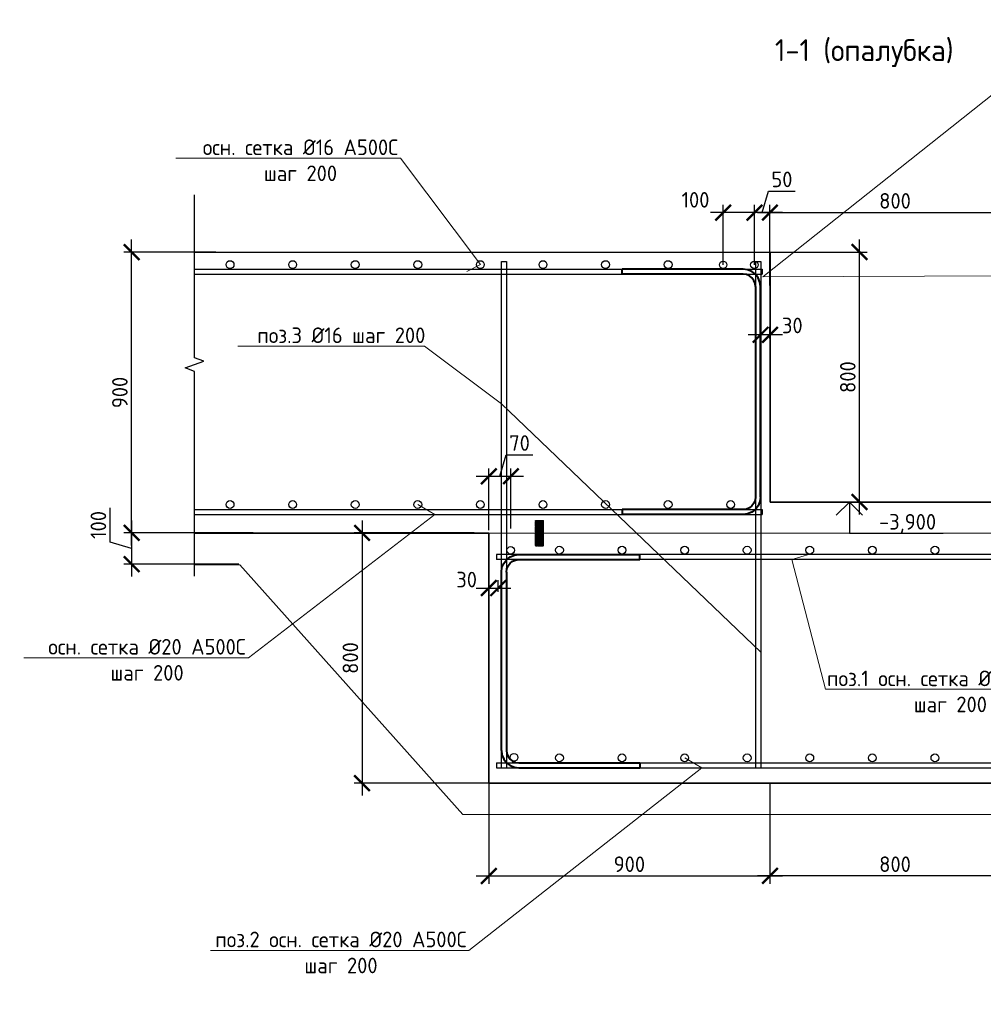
# Model space of a CAD drawing. Header units: millimetres. Extents: x -56135 to 1694203, y -446411 to -23139.
# Tile 150 of 256: x 832407 to 847828, y -231317 to -215557. Entities that reach past the tile are written whole.
import ezdxf
from ezdxf import colors
from ezdxf.entities.mleader import LeaderData, LeaderLine
from ezdxf.math import Vec2, Vec3

# ---------------------------------------------------------------- set-up
doc = ezdxf.new("R2010")
doc.units = ezdxf.units.MM
for name, color, linetype, lineweight in [('0 Фундамент', 5, 'Continuous', 30), ('A-ANNO-NOTE-2', 7, 'Continuous', 18), ('G-ANNO-DIMS', 7, 'Continuous', 9), ('G-ANNO-DIMS-1', 7, 'Continuous', 18), ('подоснова', 151, 'Continuous', 5), ('РАЗМЕРЫ', 1, 'Continuous', 9), ('Узлы', 7, 'Continuous', 0)]:
    doc.layers.add(name, color=color, linetype=linetype, lineweight=lineweight)
doc.layers.add('ФВ-2', color=7, linetype='Continuous')
doc.styles.add('GOST 2.304', font='CS_Gost2304.shx')
doc.styles.add('GOST-2.304_Type-B', font='GOST_Common.ttf')
doc.styles.add('ISOCPEUR', font='GOST_Common.ttf', dxfattribs={"height": 450})
doc.linetypes.add('274 Устройства рыбозащитные', pattern='A,0.5,[12,Russia-GOST_Topo.shx,S=0.2,R=180,X=0,Y=0],0.5,-1', length=2)
doc.dimstyles.new('СПДС', dxfattribs={"dimscale": 100, "dimtxt": 2.5, "dimasz": 2.5, "dimexe": 1.25, "dimexo": 0, "dimtad": 1, "dimdec": 0, "dimtxsty": 'GOST-2.304_Type-B', "dimblk": 'ARCHTICK', "dimcen": 2.5, "dimdle": 2, "dimadec": 0, "dimazin": 2, "dimtfac": 0.75, "dimtdec": 0, "dimtmove": 1, "dimatfit": 3, "dimfxl": 1, "dimtolj": 1, "dimarcsym": 1})

# ---------------------------------------------------------------- blocks, each defined once
blk = doc.blocks.new('_ArchTick')
at = {"color": 0, "linetype": 'ByBlock', "const_width": 0.15}
blk.add_lwpolyline([(-0.5, -0.5), (0.5, 0.5)], dxfattribs=at)
blk = doc.blocks.new('*D1067')
at = {"layer": 'DEFPOINTS', "color": 0, "transparency": 16777216}
for p in [(844288, -219277), (845846, -219277), (845915, -223277)]:
    blk.add_point(p, dxfattribs=at)
at = {"layer": 'РАЗМЕРЫ', "color": 0, "lineweight": -2, "transparency": 16777216}
for p, q in [((845846, -223477), (845846, -219077)), ((844288, -219277), (845971, -219277)), ((845915, -223277), (845721, -223277))]:
    blk.add_line(p, q, dxfattribs=at)
at = {"layer": 'РАЗМЕРЫ', "color": 0, "lineweight": -2, "transparency": 16777216, "xscale": 250, "yscale": 250, "zscale": 250}
for p, rotation in [((845846, -219277), 90), ((845846, -223277), 270)]:
    blk.add_blockref('_ArchTick', p, dxfattribs=dict(at, rotation=rotation))
at = {"layer": 'РАЗМЕРЫ', "color": 0, "transparency": 16777216, "insert": (845659, -221277), "char_height": 250, "attachment_point": 5, "rotation": 90, "style": 'GOST-2.304_Type-B'}
blk.add_mtext('\\A1;800', dxfattribs=at)
blk = doc.blocks.new('*U983')
at = {"color": 0, "linetype": 'ByBlock', "lineweight": -2}
for p, q in [((-392.8, 40), (-392.8, 427.5)), ((-376.8, 427.5), (-392.8, 427.5)), ((-376.8, 40), (-376.8, 427.5)), ((376.8, 40), (376.8, 427.5)), ((376.8, 427.5), (392.8, 427.5)), ((392.8, 40), (392.8, 427.5)), ((-390.9, 25.5), (-392.8, 40)), ((-375.5, 29.6), (-376.8, 40)), ((375.5, 29.6), (376.8, 40)), ((390.9, 25.5), (392.8, 40)), ((-385.3, 12), (-390.9, 25.5)), ((-376.4, 0.4), (-385.3, 12)), ((-364.8, -8.5), (-376.4, 0.4)), ((-371.5, 20), (-375.5, 29.6)), ((-365.1, 11.7), (-371.5, 20)), ((-356.8, 5.4), (-365.1, 11.7)), ((-347.2, 1.4), (-356.8, 5.4)), ((-336.8, 0), (-347.2, 1.4)), ((-336.8, 0), (336.8, 0)), ((336.8, 0), (347.2, 1.4)), ((347.2, 1.4), (356.8, 5.4)), ((356.8, 5.4), (365.1, 11.7)), ((364.8, -8.5), (376.4, 0.4)), ((365.1, 11.7), (371.5, 20)), ((371.5, 20), (375.5, 29.6)), ((376.4, 0.4), (385.3, 12)), ((385.3, 12), (390.9, 25.5)), ((-351.3, -14.1), (-364.8, -8.5)), ((-336.8, -16), (-351.3, -14.1)), ((336.8, -16), (-336.8, -16)), ((336.8, -16), (351.3, -14.1)), ((351.3, -14.1), (364.8, -8.5))]:
    blk.add_line(p, q, dxfattribs=at)
at = {"style": 'GOST 2.304', "oblique": 15, "flags": 9}
for tag, p in [('ПОЗИЦИЯ', (799.4, -185)), ('ДИАМЕТР', (799.7, -189.3)), ('КЛАСС', (800, -193.8)), ('ДЛИНА', (800.4, -198.5)), ('МАССА', (800.7, -203.9))]:
    blk.add_attdef(tag, p, '', height=2.5, dxfattribs=at)
blk = doc.blocks.new('*D1071')
at = {"layer": 'DEFPOINTS', "color": 0, "transparency": 16777216}
for p in [(844263, -220160), (844263, -220600), (844414, -220659)]:
    blk.add_point(p, dxfattribs=at)
at = {"layer": 'РАЗМЕРЫ', "color": 0, "lineweight": -2, "transparency": 16777216}
for p, q in [((844263, -220160), (844263, -220725)), ((844414, -220659), (844414, -220475)), ((844614, -220600), (844063, -220600))]:
    blk.add_line(p, q, dxfattribs=at)
at = {"layer": 'РАЗМЕРЫ', "color": 0, "lineweight": -2, "transparency": 16777216, "xscale": 250, "yscale": 250, "zscale": 250, "rotation": 180}
blk.add_blockref('_ArchTick', (844263, -220600), dxfattribs=at)
at = {"layer": 'РАЗМЕРЫ', "color": 0, "lineweight": -2, "transparency": 16777216, "xscale": 250, "yscale": 250, "zscale": 250}
blk.add_blockref('_ArchTick', (844414, -220600), dxfattribs=at)
at = {"layer": 'РАЗМЕРЫ', "color": 0, "transparency": 16777216, "insert": (844771, -220451), "char_height": 250, "attachment_point": 5, "style": 'GOST-2.304_Type-B'}
blk.add_mtext('\\A1;30', dxfattribs=at)
blk = doc.blocks.new('_None')
blk = doc.blocks.new('*D1073')
at = {"layer": 'DEFPOINTS', "color": 0, "transparency": 16777216}
for p in [(844164, -218645), (844164, -219481), (844414, -219508)]:
    blk.add_point(p, dxfattribs=at)
at = {"layer": 'РАЗМЕРЫ', "color": 0, "lineweight": -2, "transparency": 16777216}
for p, q in [((844289, -218645), (844392, -218301)), ((844392, -218301), (844817, -218301)), ((844164, -219481), (844164, -218520)), ((844414, -219508), (844414, -218520)), ((844614, -218645), (843964, -218645))]:
    blk.add_line(p, q, dxfattribs=at)
at = {"layer": 'РАЗМЕРЫ', "color": 0, "lineweight": -2, "transparency": 16777216, "xscale": 250, "yscale": 250, "zscale": 250, "rotation": 180}
blk.add_blockref('_ArchTick', (844164, -218645), dxfattribs=at)
at = {"layer": 'РАЗМЕРЫ', "color": 0, "lineweight": -2, "transparency": 16777216, "xscale": 250, "yscale": 250, "zscale": 250}
blk.add_blockref('_ArchTick', (844414, -218645), dxfattribs=at)
at = {"layer": 'РАЗМЕРЫ', "color": 0, "transparency": 16777216, "insert": (844605, -218113), "char_height": 250, "attachment_point": 5, "style": 'GOST-2.304_Type-B'}
blk.add_mtext('\\A1;50', dxfattribs=at)
blk = doc.blocks.new('*D1074')
at = {"layer": 'DEFPOINTS', "color": 0, "transparency": 16777216}
for p in [(843664, -218645), (843664, -219481), (844164, -219481)]:
    blk.add_point(p, dxfattribs=at)
at = {"layer": 'РАЗМЕРЫ', "color": 0, "lineweight": -2, "transparency": 16777216}
for p, q in [((843664, -219481), (843664, -218520)), ((844164, -219481), (844164, -218520)), ((844364, -218645), (843464, -218645))]:
    blk.add_line(p, q, dxfattribs=at)
at = {"layer": 'РАЗМЕРЫ', "color": 0, "lineweight": -2, "transparency": 16777216, "xscale": 250, "yscale": 250, "zscale": 250, "rotation": 180}
blk.add_blockref('_ArchTick', (843664, -218645), dxfattribs=at)
at = {"layer": 'РАЗМЕРЫ', "color": 0, "lineweight": -2, "transparency": 16777216, "xscale": 250, "yscale": 250, "zscale": 250}
blk.add_blockref('_ArchTick', (844164, -218645), dxfattribs=at)
at = {"layer": 'РАЗМЕРЫ', "color": 0, "transparency": 16777216, "insert": (843222, -218440), "char_height": 250, "attachment_point": 5, "style": 'GOST-2.304_Type-B'}
blk.add_mtext('\\A1;100', dxfattribs=at)
blk = doc.blocks.new('*D1069')
at = {"layer": 'DEFPOINTS', "color": 0, "transparency": 16777216}
for p in [(848416, -218645), (848416, -219432), (844414, -219810)]:
    blk.add_point(p, dxfattribs=at)
at = {"layer": 'РАЗМЕРЫ', "color": 0, "lineweight": -2, "transparency": 16777216}
for p, q in [((844414, -219810), (844414, -218520)), ((848416, -219432), (848416, -218520)), ((844214, -218645), (848616, -218645))]:
    blk.add_line(p, q, dxfattribs=at)
at = {"layer": 'РАЗМЕРЫ', "color": 0, "lineweight": -2, "transparency": 16777216, "xscale": 250, "yscale": 250, "zscale": 250, "rotation": 180}
blk.add_blockref('_ArchTick', (844414, -218645), dxfattribs=at)
at = {"layer": 'РАЗМЕРЫ', "color": 0, "lineweight": -2, "transparency": 16777216, "xscale": 250, "yscale": 250, "zscale": 250}
blk.add_blockref('_ArchTick', (848416, -218645), dxfattribs=at)
at = {"layer": 'РАЗМЕРЫ', "color": 0, "transparency": 16777216, "insert": (846415, -218457), "char_height": 250, "attachment_point": 5, "style": 'GOST-2.304_Type-B'}
blk.add_mtext('\\A1;800', dxfattribs=at)
blk = doc.blocks.new('*U1079')
at = {"color": 0, "linetype": 'ByBlock', "lineweight": -2}
for p, q in [((-341.3, 40), (-341.3, 427.5)), ((-325.3, 427.5), (-341.3, 427.5)), ((-325.3, 40), (-325.3, 427.5)), ((325.3, 40), (325.3, 427.5)), ((325.3, 427.5), (341.3, 427.5)), ((341.3, 40), (341.3, 427.5)), ((-339.4, 25.5), (-341.3, 40)), ((-324, 29.6), (-325.3, 40)), ((324, 29.6), (325.3, 40)), ((339.4, 25.5), (341.3, 40)), ((-333.8, 12), (-339.4, 25.5)), ((-324.9, 0.4), (-333.8, 12)), ((-313.3, -8.5), (-324.9, 0.4)), ((-320, 20), (-324, 29.6)), ((-313.6, 11.7), (-320, 20)), ((-305.3, 5.4), (-313.6, 11.7)), ((-295.7, 1.4), (-305.3, 5.4)), ((-285.3, 0), (-295.7, 1.4)), ((-285.3, 0), (285.3, 0)), ((285.3, 0), (295.7, 1.4)), ((295.7, 1.4), (305.3, 5.4)), ((305.3, 5.4), (313.6, 11.7)), ((313.3, -8.5), (324.9, 0.4)), ((313.6, 11.7), (320, 20)), ((320, 20), (324, 29.6)), ((324.9, 0.4), (333.8, 12)), ((333.8, 12), (339.4, 25.5)), ((-299.8, -14.1), (-313.3, -8.5)), ((-285.3, -16), (-299.8, -14.1)), ((285.3, -16), (-285.3, -16)), ((285.3, -16), (299.8, -14.1)), ((299.8, -14.1), (313.3, -8.5))]:
    blk.add_line(p, q, dxfattribs=at)
at = {"style": 'GOST 2.304', "oblique": 15, "flags": 9}
for tag, p in [('ПОЗИЦИЯ', (747.9, -195.1)), ('ДИАМЕТР', (748.2, -199.4)), ('КЛАСС', (748.5, -203.9)), ('ДЛИНА', (748.9, -208.7)), ('МАССА', (749.2, -214))]:
    blk.add_attdef(tag, p, '', height=2.5, dxfattribs=at)
blk = doc.blocks.new('*D1076')
at = {"layer": 'DEFPOINTS', "color": 0, "transparency": 16777216}
for p in [(839914, -224714), (840065, -224655), (840065, -224714)]:
    blk.add_point(p, dxfattribs=at)
at = {"layer": 'РАЗМЕРЫ', "color": 0, "lineweight": -2, "transparency": 16777216}
for p, q in [((839914, -224714), (839914, -224530)), ((840065, -224714), (840065, -224530)), ((839714, -224655), (840265, -224655))]:
    blk.add_line(p, q, dxfattribs=at)
at = {"layer": 'РАЗМЕРЫ', "color": 0, "lineweight": -2, "transparency": 16777216, "xscale": 250, "yscale": 250, "zscale": 250, "rotation": 180}
blk.add_blockref('_ArchTick', (839914, -224655), dxfattribs=at)
at = {"layer": 'РАЗМЕРЫ', "color": 0, "lineweight": -2, "transparency": 16777216, "xscale": 250, "yscale": 250, "zscale": 250}
blk.add_blockref('_ArchTick', (840065, -224655), dxfattribs=at)
at = {"layer": 'РАЗМЕРЫ', "color": 0, "transparency": 16777216, "insert": (839559, -224519), "char_height": 250, "attachment_point": 5, "style": 'GOST-2.304_Type-B'}
blk.add_mtext('\\A1;30', dxfattribs=at)
blk = doc.blocks.new('*D1075')
at = {"layer": 'DEFPOINTS', "color": 0, "transparency": 16777216}
for p in [(840268, -222865), (839914, -223728), (840268, -223701)]:
    blk.add_point(p, dxfattribs=at)
at = {"layer": 'РАЗМЕРЫ', "color": 0, "lineweight": -2, "transparency": 16777216}
for p, q in [((840091, -222865), (840194, -222521)), ((840194, -222521), (840618, -222521)), ((839914, -223728), (839914, -222740)), ((840268, -223701), (840268, -222740)), ((839714, -222865), (840468, -222865))]:
    blk.add_line(p, q, dxfattribs=at)
at = {"layer": 'РАЗМЕРЫ', "color": 0, "lineweight": -2, "transparency": 16777216, "xscale": 250, "yscale": 250, "zscale": 250, "rotation": 180}
blk.add_blockref('_ArchTick', (839914, -222865), dxfattribs=at)
at = {"layer": 'РАЗМЕРЫ', "color": 0, "lineweight": -2, "transparency": 16777216, "xscale": 250, "yscale": 250, "zscale": 250}
blk.add_blockref('_ArchTick', (840268, -222865), dxfattribs=at)
at = {"layer": 'РАЗМЕРЫ', "color": 0, "transparency": 16777216, "insert": (840406, -222333), "char_height": 250, "attachment_point": 5, "style": 'GOST-2.304_Type-B'}
blk.add_mtext('\\A1;70', dxfattribs=at)
blk = doc.blocks.new('*D1447')
at = {"layer": 'DEFPOINTS', "color": 0, "transparency": 16777216}
for p in [(836144, -223772), (834198, -224272), (835911, -224272)]:
    blk.add_point(p, dxfattribs=at)
at = {"layer": 'РАЗМЕРЫ', "color": 0, "lineweight": -2, "transparency": 16777216}
for p, q in [((833854, -223919), (833854, -223369)), ((834198, -223572), (834198, -224472)), ((836144, -223772), (834073, -223772)), ((834198, -224022), (833854, -223919)), ((835911, -224272), (834073, -224272))]:
    blk.add_line(p, q, dxfattribs=at)
at = {"layer": 'РАЗМЕРЫ', "color": 0, "lineweight": -2, "transparency": 16777216, "xscale": 250, "yscale": 250, "zscale": 250}
for p, rotation in [((834198, -223772), 90), ((834198, -224272), 270)]:
    blk.add_blockref('_ArchTick', p, dxfattribs=dict(at, rotation=rotation))
at = {"layer": 'РАЗМЕРЫ', "color": 0, "transparency": 16777216, "insert": (833666, -223644), "char_height": 250, "attachment_point": 5, "rotation": 90, "style": 'GOST-2.304_Type-B'}
blk.add_mtext('\\A1;100', dxfattribs=at)
blk = doc.blocks.new('Высотные отметки - Вверх-711287-Разрез 3-3')
at = {"layer": '0 Фундамент'}
for p, q in [((13237, 8150), (14737, 8150)), ((13237, 7650), (13237, 8150))]:
    blk.add_line(p, q, dxfattribs=at)
at = {"layer": 'A-ANNO-NOTE-2'}
for q in [(13025, 7862), (13449, 7862)]:
    blk.add_line((13237, 7650), q, dxfattribs=at)
blk = doc.blocks.new('*D1449')
at = {"layer": 'DEFPOINTS', "color": 0, "transparency": 16777216}
for p in [(844414, -227777), (848416, -227777), (844414, -229262)]:
    blk.add_point(p, dxfattribs=at)
at = {"layer": 'РАЗМЕРЫ', "color": 0, "lineweight": -2, "transparency": 16777216}
for p, q in [((844414, -227777), (844414, -229387)), ((848416, -227777), (848416, -229387)), ((848616, -229262), (844214, -229262))]:
    blk.add_line(p, q, dxfattribs=at)
at = {"layer": 'РАЗМЕРЫ', "color": 0, "lineweight": -2, "transparency": 16777216, "xscale": 250, "yscale": 250, "zscale": 250, "rotation": 180}
blk.add_blockref('_ArchTick', (844414, -229262), dxfattribs=at)
at = {"layer": 'РАЗМЕРЫ', "color": 0, "lineweight": -2, "transparency": 16777216, "xscale": 250, "yscale": 250, "zscale": 250}
blk.add_blockref('_ArchTick', (848416, -229262), dxfattribs=at)
at = {"layer": 'РАЗМЕРЫ', "color": 0, "transparency": 16777216, "insert": (846415, -229075), "char_height": 250, "attachment_point": 5, "style": 'GOST-2.304_Type-B'}
blk.add_mtext('\\A1;800', dxfattribs=at)
blk = doc.blocks.new('*D1450')
at = {"layer": 'DEFPOINTS', "color": 0, "transparency": 16777216}
for p in [(834198, -219277), (835543, -219277), (835275, -223772)]:
    blk.add_point(p, dxfattribs=at)
at = {"layer": 'РАЗМЕРЫ', "color": 0, "lineweight": -2, "transparency": 16777216}
for p, q in [((834198, -223972), (834198, -219077)), ((835543, -219277), (834073, -219277)), ((835275, -223772), (834073, -223772))]:
    blk.add_line(p, q, dxfattribs=at)
at = {"layer": 'РАЗМЕРЫ', "color": 0, "lineweight": -2, "transparency": 16777216, "xscale": 250, "yscale": 250, "zscale": 250}
for p, rotation in [((834198, -219277), 90), ((834198, -223772), 270)]:
    blk.add_blockref('_ArchTick', p, dxfattribs=dict(at, rotation=rotation))
at = {"layer": 'РАЗМЕРЫ', "color": 0, "transparency": 16777216, "insert": (834010, -221524), "char_height": 250, "attachment_point": 5, "rotation": 90, "style": 'GOST-2.304_Type-B'}
blk.add_mtext('\\A1;900', dxfattribs=at)
blk = doc.blocks.new('*D1451')
at = {"layer": 'DEFPOINTS', "color": 0, "transparency": 16777216}
for p in [(839681, -223772), (837886, -227777), (842189, -227777)]:
    blk.add_point(p, dxfattribs=at)
at = {"layer": 'РАЗМЕРЫ', "color": 0, "lineweight": -2, "transparency": 16777216}
for p, q in [((837886, -223572), (837886, -227977)), ((839681, -223772), (837761, -223772)), ((842189, -227777), (837761, -227777))]:
    blk.add_line(p, q, dxfattribs=at)
at = {"layer": 'РАЗМЕРЫ', "color": 0, "lineweight": -2, "transparency": 16777216, "xscale": 250, "yscale": 250, "zscale": 250}
for p, rotation in [((837886, -223772), 90), ((837886, -227777), 270)]:
    blk.add_blockref('_ArchTick', p, dxfattribs=dict(at, rotation=rotation))
at = {"layer": 'РАЗМЕРЫ', "color": 0, "transparency": 16777216, "insert": (837699, -225774), "char_height": 250, "attachment_point": 5, "rotation": 90, "style": 'GOST-2.304_Type-B'}
blk.add_mtext('\\A1;800', dxfattribs=at)
blk = doc.blocks.new('*D1446')
at = {"layer": 'DEFPOINTS', "color": 0, "transparency": 16777216}
for p in [(839914, -226465), (844414, -227777), (844414, -229262)]:
    blk.add_point(p, dxfattribs=at)
at = {"layer": 'РАЗМЕРЫ', "color": 0, "lineweight": -2, "transparency": 16777216}
for p, q in [((839914, -226465), (839914, -229387)), ((844414, -227777), (844414, -229387)), ((839714, -229262), (844614, -229262))]:
    blk.add_line(p, q, dxfattribs=at)
at = {"layer": 'РАЗМЕРЫ', "color": 0, "lineweight": -2, "transparency": 16777216, "xscale": 250, "yscale": 250, "zscale": 250, "rotation": 180}
blk.add_blockref('_ArchTick', (839914, -229262), dxfattribs=at)
at = {"layer": 'РАЗМЕРЫ', "color": 0, "lineweight": -2, "transparency": 16777216, "xscale": 250, "yscale": 250, "zscale": 250}
blk.add_blockref('_ArchTick', (844414, -229262), dxfattribs=at)
at = {"layer": 'РАЗМЕРЫ', "color": 0, "transparency": 16777216, "insert": (842164, -229075), "char_height": 250, "attachment_point": 5, "style": 'GOST-2.304_Type-B'}
blk.add_mtext('\\A1;900', dxfattribs=at)

msp = doc.modelspace()

# ---------------------------------------------------------------- hatches: boundary and pattern name
at = {"layer": 'ФВ-2', "true_color": 0x006272}
h = msp.add_hatch(dxfattribs=at)
h.set_pattern_fill('ANGLE', color=146)
h.set_pattern_definition([(0, (-106560.806, -196819.673), (0, 6.985), [5.08, -1.905]), (90, (-106560.806, -196819.673), (-6.985, 4e-16), [5.08, -1.905])])
h.paths.add_polyline_path([(840789.7, -223742.7), (840659.9, -223742.7), (840659.9, -223980.9), (840789.7, -223980.9)])
h.paths.add_polyline_path([(840789.7, -223572.7), (840659.9, -223572.7), (840659.9, -223742.7), (840789.7, -223742.7)])

# ---------------------------------------------------------------- linework, layer by layer
at = {"lineweight": 35}
for p in [(844414.1, -219277.2), (848416.2, -223277.2)]:
    msp.add_line(p, (844414.1, -223277.2), dxfattribs=at)
at = {"color": 0, "linetype": 'Continuous', "elevation": -7.2}
msp.add_lwpolyline([(835205.4, -224464.8), (835205.4, -221185.4), (835057.1, -221131.4), (835353.8, -221023.4), (835205.4, -220969.4), (835205.4, -218361.8)], dxfattribs=at)
at = {"lineweight": 35}
msp.add_lwpolyline([(857628.3, -223771.8), (852916.2, -223771.8), (852916.2, -227777.2), (839914.1, -227777.2), (839914.1, -223777.2), (835205.4, -223777.2)], dxfattribs=at)
at = {"layer": 'РАЗМЕРЫ', "color": 252, "linetype": 'Continuous', "lineweight": 30, "true_color": 0x939598}
for p, q in [((835205.4, -219277.2), (844414.1, -219277.2)), ((835205.4, -219549), (844289.1, -219549)), ((844289.1, -219549), (844289.1, -219629)), ((835205.4, -219629), (844289.1, -219629)), ((835205.4, -223397.2), (844289.1, -223397.2)), ((835205.4, -223477.2), (844289.1, -223477.2)), ((844289.1, -223397.2), (844289.1, -223477.2)), ((852788.9, -224119.1), (840039.1, -224119.1)), ((840039.1, -224119.1), (840039.1, -224199.1)), ((852788.9, -224199.1), (840039.1, -224199.1)), ((840039.1, -227452.2), (852788.9, -227452.2)), ((840039.1, -227452.2), (840039.1, -227532.2)), ((840039.1, -227532.2), (852788.9, -227532.2))]:
    msp.add_line(p, q, dxfattribs=at)
at = {"layer": 'РАЗМЕРЫ', "color": 1, "linetype": '274 Устройства рыбозащитные'}
msp.add_line((839914.1, -223777.2), (852916.2, -223771.8), dxfattribs=at)
at = {"layer": 'РАЗМЕРЫ', "color": 1}
for p, q in [((835202, -224284.7, -7.2), (835927.5, -224284.7, 11.4)), ((852916.2, -228277.2), (839496.9, -228277.2)), ((839914.1, -228277.2), (853333.3, -228277.2)), ((841414.1, -228277.2), (851416.2, -228277.2))]:
    msp.add_line(p, q, dxfattribs=at)
at = {"layer": 'РАЗМЕРЫ'}
msp.add_line((839496.9, -228277.2), (835927.5, -224284.7, 11.4), dxfattribs=at)
at = {"layer": 'РАЗМЕРЫ', "color": 252, "linetype": 'Continuous', "lineweight": 30, "true_color": 0x939598}
for points in [[(840197.8, -227535.6), (840117.8, -227535.6), (840117.8, -219424.6), (840197.8, -219424.6)], [(844268.8, -227535.6), (844188.8, -227535.6), (844188.8, -219424.6), (844268.8, -219424.6)]]:
    msp.add_lwpolyline(points, close=True, dxfattribs=at)
at = {"layer": 'РАЗМЕРЫ', "color": 1}
msp.add_lwpolyline([(840659.9, -223572.7), (840789.7, -223572.7), (840789.7, -223980.9), (840659.9, -223980.9)], close=True, dxfattribs=at)
at = {"layer": 'РАЗМЕРЫ', "color": 252, "linetype": 'Continuous', "lineweight": 30, "true_color": 0x939598}
for centre in [(835773.4, -219476.7), (836774.9, -219476.7), (837776.4, -219476.7), (838777.8, -219476.7), (839779.3, -219476.7), (840780.8, -219476.7), (841782.2, -219476.7), (842783.7, -219476.7), (835773.4, -223317.8), (836774.9, -223317.8), (837776.4, -223317.8), (838777.8, -223317.8), (839779.3, -223317.8), (840780.8, -223317.8), (841782.2, -223317.8), (842783.7, -223317.8), (843785.2, -223317.8), (841044.5, -224047.8), (842045.9, -224047.8), (843047.4, -224047.8), (844048.9, -224047.8), (845050.3, -224047.8), (846051.8, -224047.8), (847053.3, -224047.8), (840317, -227364.4), (841044.5, -227372.8), (842045.9, -227372.8), (843047.4, -227372.8), (844048.9, -227372.8), (845050.3, -227372.8), (846051.8, -227372.8), (847053.3, -227372.8)]:
    msp.add_circle(centre, 62.5, dxfattribs=at)
at = {"layer": 'РАЗМЕРЫ', "color": 2, "linetype": 'Continuous', "lineweight": 30}
for centre in [(843664.1, -219480.6), (844164.1, -219480.6), (840264.1, -224050.6)]:
    msp.add_circle(centre, 60, dxfattribs=at)

# ---------------------------------------------------------------- block references
at = {"lineweight": 40, "ltscale": 30, "yscale": 5, "zscale": 5}
for name, p, xscale, rotation in [('*U983', (844183.3, -221513.1), -5, 90), ('*U1079', (840195.5, -225825.6), 5, 270)]:
    msp.add_blockref(name, p, dxfattribs=dict(at, xscale=xscale, rotation=rotation))
at = {"layer": 'G-ANNO-DIMS', "xscale": -1, "rotation": 180}
msp.add_blockref('Высотные отметки - Вверх-711287-Разрез 3-3', (832446.7, -215627.2), dxfattribs=at)

# ---------------------------------------------------------------- texts
at = {"layer": 'G-ANNO-DIMS-1', "insert": (846158.8, -223777.2), "char_height": 250, "width": 1150.283, "attachment_point": 7, "line_spacing_factor": 1.149209, "style": 'ISOCPEUR'}
msp.add_mtext('-3,900', dxfattribs=at)
at = {"layer": 'Узлы', "color": 80, "linetype": 'Continuous', "lineweight": 0, "style": 'GOST-2.304_Type-B'}
msp.add_text('1-1 (опалубка)', height=350, dxfattribs=at).set_placement((844492.5, -216219.2))

# ---------------------------------------------------------------- dimensions: what is measured, and where the dimension line sits
at = {"layer": 'РАЗМЕРЫ'}
for base, p1, p2, picture, middle in [((844164.1, -218644.6), (844414.1, -219507.6), (844164.1, -219480.6), '*D1073', (844454.7, -218113.4)), ((848416.2, -218644.6), (844414.1, -219810.4), (848416.2, -219432.1), '*D1069', (846415.1, -218457.1))]:
    dim = msp.add_linear_dim(base=base, p1=p1, p2=p2, dimstyle='СПДС', override={"dimlfac": 0.2, "dimrnd": 10}, dxfattribs=at)
    dim.commit()
    dim.dimension.update_dxf_attribs({"geometry": picture, "text_midpoint": middle})
for base, p1, p2, override, picture, middle in [((843664.1, -218644.6), (844164.1, -219480.6), (843664.1, -219480.6), {"dimlfac": 0.2, "dimrnd": 10}, '*D1074', (843222.1, -218627.4)), ((844263.3, -220600.1), (844414.1, -220659.1), (844263.3, -220160.4), {"dimlfac": 0.2}, '*D1071', (844770.8, -220638.5))]:
    dim = msp.add_linear_dim(base=base, p1=p1, p2=p2, dimstyle='СПДС', override=override, dxfattribs=at)
    dim.commit()
    dim.dimension.update_dxf_attribs({"geometry": picture, "text_midpoint": middle, "dimtype": 160})
for base, p1, p2, angle, picture, middle in [((834197.7, -219277.2), (835275.4, -223771.8), (835543, -219277.2), 90, '*D1450', (834010.2, -221524.5)), ((845846.3, -219277.2), (845915.1, -223277.2), (844288.4, -219277.2), 90, '*D1067', (845658.8, -221277.2)), ((840267.8, -222864.7), (839914.1, -223727.6), (840267.8, -223700.6), 180, '*D1075', (840256.6, -222333.4)), ((834197.7, -224271.8), (836144.1, -223771.8), (835911.2, -224271.8), 90, '*D1447', (833666.5, -223856.1)), ((837886.1, -227777.2), (839681, -223771.8), (842189, -227777.2), 90, '*D1451', (837698.6, -225774.5)), ((844414.1, -229262.2), (839914.1, -226465.2), (844414.1, -227777.2), 180, '*D1446', (842164.1, -229074.7))]:
    dim = msp.add_linear_dim(base=base, p1=p1, p2=p2, angle=angle, dimstyle='СПДС', override={"dimlfac": 0.2, "dimrnd": 10}, dxfattribs=at)
    dim.commit()
    dim.dimension.update_dxf_attribs({"geometry": picture, "text_midpoint": middle})
dim = msp.add_linear_dim(base=(840064.9, -224655.1), p1=(839914.1, -224714.1), p2=(840064.9, -224714.1), angle=180, dimstyle='СПДС', override={"dimlfac": 0.2}, dxfattribs=at)
dim.commit()
dim.dimension.update_dxf_attribs({"geometry": '*D1076', "text_midpoint": (839558.5, -224706.4), "dimtype": 160})
at = {"layer": 'РАЗМЕРЫ', "color": 1}
dim = msp.add_linear_dim(base=(844414.1, -229262.2), p1=(848416.2, -227777.2), p2=(844414.1, -227777.2), dimstyle='СПДС', override={"dimlfac": 0.2, "dimrnd": 10}, dxfattribs=at)
dim.commit()
dim.dimension.update_dxf_attribs({"geometry": '*D1449', "text_midpoint": (846415.1, -229074.7)})

# ---------------------------------------------------------------- leaders
at = {"layer": 'подоснова', "color": 4, "ltscale": 0.3}
ml = msp.add_multileader_mtext('Standard', dxfattribs=at)
ml.set_content('{\\T0.9;Ск1 \\P(укаждого стержня  основнои и дополнительной арматуры)}', color=4, style='GOST-2.304_Type-B')
ml.set_leader_properties(color=256, linetype='ByLayer', lineweight=15)
ml.set_arrow_properties(name='NONE')
ml.build(insert=Vec2(0, 0))
ml.multileader.update_dxf_attribs({"text_left_attachment_type": 6, "text_right_attachment_type": 6, "dogleg_length": 0.1, "arrow_head_size": 18})
ctx = ml.context
ctx.base_point, ctx.char_height, ctx.arrow_head_size, ctx.landing_gap_size, ctx.plane_origin = Vec3(849068.4, -215885.9), 250, 18, 20, Vec3(851037.3, -218898.7)
ctx.left_attachment, ctx.right_attachment, ctx.text_align_type = 6, 6, 1
notes = []
notes.append((ctx, [(1, (1, 1, 0), (849068.3, -215885.9), (1, 0), 0.1, [(1, [(848747, -219655.8), (844297.1, -219670.3)], 0, [])])]))
ctx.mtext.insert, ctx.mtext.width, ctx.mtext.alignment, ctx.mtext.flow_direction = Vec3(851119.5, -215560.9), 4075.871, 2, 5
ml = msp.add_multileader_mtext('Standard', dxfattribs=at)
ml.set_content('{\\C2;осн. сетка %%C16 А500С \\Pшаг 200}', color=4, style='GOST-2.304_Type-B')
ml.set_leader_properties(color=256, linetype='ByLayer', lineweight=15)
ml.set_arrow_properties(name='NONE')
ml.build(insert=Vec2(0, 0))
ml.multileader.update_dxf_attribs({"text_left_attachment_type": 6, "text_right_attachment_type": 6, "dogleg_length": 0.1, "arrow_head_size": 18})
ctx = ml.context
ctx.base_point, ctx.char_height, ctx.arrow_head_size, ctx.landing_gap_size, ctx.plane_origin = Vec3(835301.7, -217773.7), 250, 18, 20, Vec3(841885.4, -215205.8)
ctx.left_attachment, ctx.right_attachment, ctx.text_align_type = 6, 6, 1
notes.append((ctx, [(0, (1, 1, 0), (838498.6, -217773.7), (-1, 0), 0.1, [(1, [(839561.9, -219589.2), (839779.3, -219476.7)], 0, [])])]))
ctx.mtext.insert, ctx.mtext.width, ctx.mtext.alignment, ctx.mtext.flow_direction = Vec3(836900.1, -217473.7), 4075.871, 2, 5
ml = msp.add_multileader_mtext('Standard', dxfattribs=at)
ml.set_content('{\\C2;поз.3 %%C16 шаг 200}', color=4, style='GOST-2.304_Type-B')
ml.set_leader_properties(color=256, linetype='ByLayer', lineweight=15)
ml.set_arrow_properties(name='NONE')
ml.build(insert=Vec2(0, 0))
ml.multileader.update_dxf_attribs({"text_left_attachment_type": 6, "text_right_attachment_type": 6, "dogleg_length": 0.1, "arrow_head_size": 18})
ctx = ml.context
ctx.base_point, ctx.char_height, ctx.arrow_head_size, ctx.landing_gap_size, ctx.plane_origin = Vec3(836223.8, -220783), 250, 18, 20, Vec3(847373.8, -222672.5)
ctx.left_attachment, ctx.right_attachment, ctx.text_align_type = 6, 6, 1
notes.append((ctx, [(0, (1, 1, 0), (838883.2, -220783), (-1, 0), 0.1, [(1, [(844268.8, -225681.7), (840117.8, -221707.4)], 0, [])])]))
ctx.mtext.insert, ctx.mtext.width, ctx.mtext.alignment, ctx.mtext.flow_direction = Vec3(837553.4, -220483), 4075.871, 2, 5
ml = msp.add_multileader_mtext('Standard', dxfattribs=at)
ml.set_content('{\\C2;осн. сетка %%C20 А500С \\Pшаг 200}', color=4, style='GOST-2.304_Type-B')
ml.set_leader_properties(color=256, linetype='ByLayer', lineweight=15)
ml.set_arrow_properties(name='NONE')
ml.build(insert=Vec2(0, 0))
ml.multileader.update_dxf_attribs({"text_left_attachment_type": 6, "text_right_attachment_type": 6, "dogleg_length": 0.1, "arrow_head_size": 18})
ctx = ml.context
ctx.base_point, ctx.char_height, ctx.arrow_head_size, ctx.landing_gap_size, ctx.plane_origin = Vec3(832821.2, -225769.4), 250, 18, 20, Vec3(841306, -223831.5)
ctx.left_attachment, ctx.right_attachment, ctx.text_align_type = 6, 6, 1
notes.append((ctx, [(0, (1, 1, 0), (836068.1, -225769.4), (-1, 0), 0.1, [(1, [(838777.8, -223317.8), (839049.4, -223477.2)], 0, [])])]))
ctx.mtext.insert, ctx.mtext.width, ctx.mtext.alignment, ctx.mtext.flow_direction = Vec3(834444.6, -225469.4), 4075.871, 2, 5
ml = msp.add_multileader_mtext('Standard', dxfattribs=at)
ml.set_content('{\\C2;поз.1 осн. сетка %%C16 А500С \\Pшаг 200}', color=4, style='GOST-2.304_Type-B')
ml.set_leader_properties(color=256, linetype='ByLayer', lineweight=15)
ml.set_arrow_properties(name='NONE')
ml.build(insert=Vec2(0, 0))
ml.multileader.update_dxf_attribs({"text_left_attachment_type": 6, "text_right_attachment_type": 6, "dogleg_length": 0.1, "arrow_head_size": 18})
ctx = ml.context
ctx.base_point, ctx.char_height, ctx.arrow_head_size, ctx.landing_gap_size, ctx.plane_origin = Vec3(845302.5, -226275.5), 250, 18, 20, Vec3(847373.8, -219727)
ctx.left_attachment, ctx.right_attachment, ctx.text_align_type = 6, 6, 1
notes.append((ctx, [(1, (1, 1, 0), (845302.4, -226275.5), (1, 0), 0.1, [(1, [(845050.3, -224110.3), (844763.8, -224199.1)], 0, [])])]))
ctx.mtext.insert, ctx.mtext.width, ctx.mtext.alignment, ctx.mtext.flow_direction = Vec3(847299.9, -225975.5), 4075.871, 2, 5
ml = msp.add_multileader_mtext('Standard', dxfattribs=at)
ml.set_content('{\\C2;поз.2 осн. сетка %%C20 А500С \\Pшаг 200}', color=4, style='GOST-2.304_Type-B')
ml.set_leader_properties(color=256, linetype='ByLayer', lineweight=15)
ml.set_arrow_properties(name='NONE')
ml.build(insert=Vec2(0, 0))
ml.multileader.update_dxf_attribs({"text_left_attachment_type": 6, "text_right_attachment_type": 6, "dogleg_length": 0.1, "arrow_head_size": 18})
ctx = ml.context
ctx.base_point, ctx.char_height, ctx.arrow_head_size, ctx.landing_gap_size, ctx.plane_origin = Vec3(835500.7, -230454.4), 250, 18, 20, Vec3(845579.5, -227886.5)
ctx.left_attachment, ctx.right_attachment, ctx.text_align_type = 6, 6, 1
notes.append((ctx, [(0, (1, 1, 0), (839595.7, -230454.4), (-1, 0), 0.1, [(1, [(843051.3, -227372.8), (843322.9, -227532.2)], 0, [])])]))
ctx.mtext.insert, ctx.mtext.width, ctx.mtext.alignment, ctx.mtext.flow_direction = Vec3(837548.1, -230154.4), 4075.871, 2, 5
for ctx, leaders in notes:
    for number, flags, end, landing, length, lines in leaders:
        leader = LeaderData()
        leader.index, (leader.has_last_leader_line, leader.has_dogleg_vector, leader.attachment_direction) = number, flags
        leader.last_leader_point, leader.dogleg_vector, leader.dogleg_length = Vec3(end), Vec3(landing), length
        for number, points, colour, breaks in lines:
            line = LeaderLine()
            line.index, line.vertices, line.color, line.breaks = number, Vec3.list(points), colors.encode_raw_color(colour), breaks
            leader.lines.append(line)
        ctx.leaders.append(leader)

doc.saveas('drawing.dxf')
